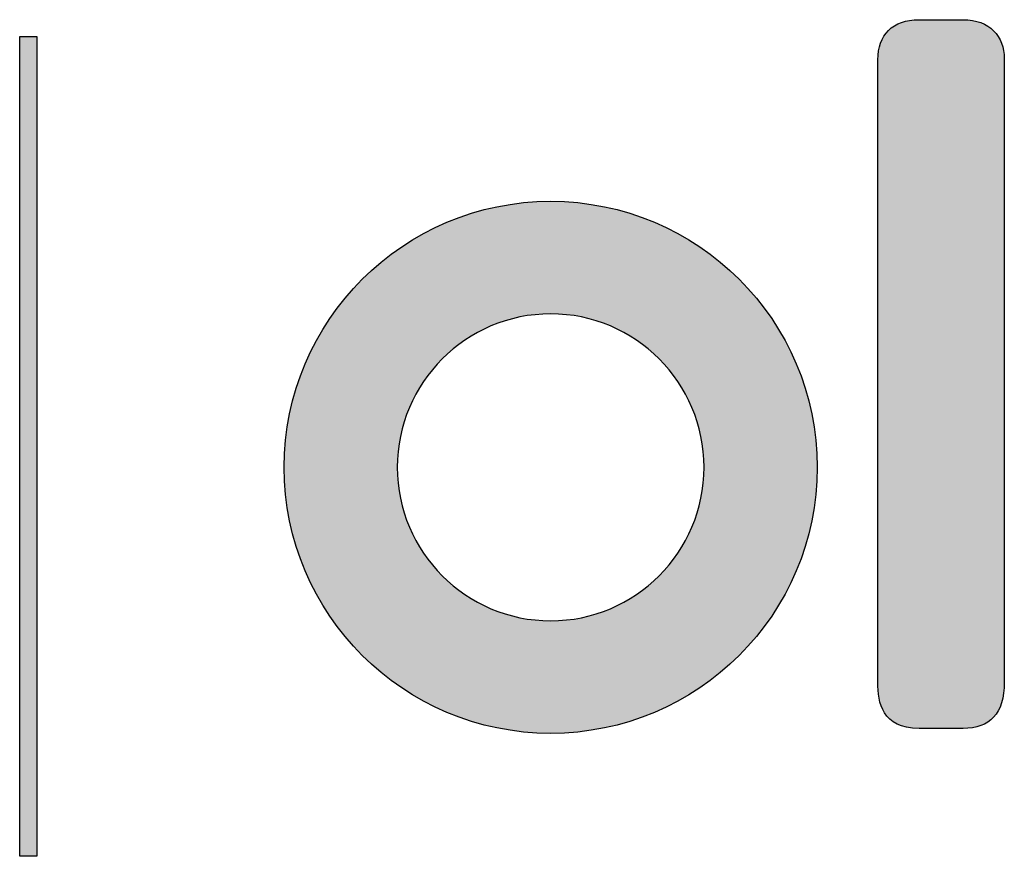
# Paper-space layout 'C6.0 DETAILS' of a CAD drawing. Header units: feet. Extents: x -24 to 101, y -3 to 30.
# Tile 17 of 29: x 39.641 to 40.083, y 15.825 to 16.2. Entities that reach past the tile are written whole.
import ezdxf

# ---------------------------------------------------------------- set-up
doc = ezdxf.new("R2010")
doc.units = ezdxf.units.FT
doc.header["$MEASUREMENT"] = 0
doc.layers.add('BDR-LOGO', color=135, linetype='Continuous')
doc.layers.add('G-TEXT-ST02', color=2, linetype='Continuous')
doc.layers.add('G-BRDR-LOGO-NPLT', color=7, linetype='Continuous', true_color=0x373a37, plot=False)
doc.layers.add('G-BRDR-LOGO-ST02', color=7, linetype='Continuous', true_color=0x373a37)

# ---------------------------------------------------------------- blocks, each defined once
blk = doc.blocks.new('A$C1309c7e8')
at = {"layer": 'G-BRDR-LOGO-ST02'}
h = blk.add_hatch(color=256, dxfattribs=at)
h.dxf.hatch_style = 1
edge = h.paths.add_edge_path()
edge.add_spline(control_points=[(0.84601, 0.01498), (0.84601, 0.01498), (0.80645, 0.01498), (0.80645, 0.01498), (0.78272, 0.01498), (0.76953, 0.00142), (0.76953, -0.02105), (0.76953, -0.02105), (0.76953, -0.57938), (0.76953, -0.57938), (0.76953, -0.59755), (0.77339, -0.62062), (0.80645, -0.62062), (0.80645, -0.62062), (0.84601, -0.62062), (0.84601, -0.62062), (0.86974, -0.62062), (0.88293, -0.60805), (0.88293, -0.57907), (0.88293, -0.57907), (0.88293, -0.01995), (0.88293, -0.01995), (0.88293, 0.00016), (0.86974, 0.01498), (0.84601, 0.01498)], knot_values=[0, 0, 0, 0, 1, 1, 1, 2, 2, 2, 3, 3, 3, 4, 4, 4, 5, 5, 5, 6, 6, 6, 7, 7, 7, 8, 8, 8, 8], degree=3, periodic=0)
h = blk.add_hatch(color=256, dxfattribs=at)
h.dxf.hatch_style = 1
h.paths.add_polyline_path([(0.01537, -0.73539), (0, -0.73539), (0, 0), (0.01537, 0)])
h = blk.add_hatch(color=256, dxfattribs=at)
h.dxf.hatch_style = 1
edge = h.paths.add_edge_path()
edge.add_spline(control_points=[(0.47616, -0.14789), (0.34417, -0.14789), (0.23717, -0.25473), (0.23717, -0.38651), (0.23717, -0.5183), (0.34417, -0.62514), (0.47616, -0.62514), (0.60815, -0.62514), (0.71515, -0.5183), (0.71515, -0.38651), (0.71515, -0.25473), (0.60815, -0.14789), (0.47616, -0.14789)], knot_values=[0, 0, 0, 0, 1, 1, 1, 2, 2, 2, 3, 3, 3, 4, 4, 4, 4], degree=3, periodic=0)
edge = h.paths.add_edge_path(flags=16)
edge.add_spline(control_points=[(0.47616, -0.52415), (0.40021, -0.52415), (0.33863, -0.46253), (0.33863, -0.38651), (0.33863, -0.3105), (0.40021, -0.24888), (0.47616, -0.24888), (0.55211, -0.24888), (0.61369, -0.3105), (0.61369, -0.38651), (0.61369, -0.46253), (0.55211, -0.52415), (0.47616, -0.52415)], knot_values=[0, 0, 0, 0, 1, 1, 1, 2, 2, 2, 3, 3, 3, 4, 4, 4, 4], degree=3, periodic=0)
at = {"layer": 'G-BRDR-LOGO-NPLT'}
blk.add_lwpolyline([(0.01537, -0.73539), (0, -0.73539), (0, 0), (0.01537, 0)], close=True, dxfattribs=at)
for points, knots in [([(0.84601, 0.01498), (0.84601, 0.01498), (0.80645, 0.01498), (0.80645, 0.01498), (0.78272, 0.01498), (0.76953, 0.00142), (0.76953, -0.02105), (0.76953, -0.02105), (0.76953, -0.57938), (0.76953, -0.57938), (0.76953, -0.59755), (0.77339, -0.62062), (0.80645, -0.62062), (0.80645, -0.62062), (0.84601, -0.62062), (0.84601, -0.62062), (0.86974, -0.62062), (0.88293, -0.60805), (0.88293, -0.57907), (0.88293, -0.57907), (0.88293, -0.01995), (0.88293, -0.01995), (0.88293, 0.00016), (0.86974, 0.01498), (0.84601, 0.01498)], [0, 0, 0, 0, 1, 1, 1, 2, 2, 2, 3, 3, 3, 4, 4, 4, 5, 5, 5, 6, 6, 6, 7, 7, 7, 8, 8, 8, 8]), ([(0.47616, -0.14789), (0.34417, -0.14789), (0.23717, -0.25473), (0.23717, -0.38651), (0.23717, -0.5183), (0.34417, -0.62514), (0.47616, -0.62514), (0.60815, -0.62514), (0.71515, -0.5183), (0.71515, -0.38651), (0.71515, -0.25473), (0.60815, -0.14789), (0.47616, -0.14789)], [0, 0, 0, 0, 1, 1, 1, 2, 2, 2, 3, 3, 3, 4, 4, 4, 4]), ([(0.47616, -0.52415), (0.40021, -0.52415), (0.33863, -0.46253), (0.33863, -0.38651), (0.33863, -0.3105), (0.40021, -0.24888), (0.47616, -0.24888), (0.55211, -0.24888), (0.61369, -0.3105), (0.61369, -0.38651), (0.61369, -0.46253), (0.55211, -0.52415), (0.47616, -0.52415)], [0, 0, 0, 0, 1, 1, 1, 2, 2, 2, 3, 3, 3, 4, 4, 4, 4])]:
    blk.add_open_spline(points, degree=3, knots=knots, dxfattribs=at)
blk = doc.blocks.new('C_TBLK-PACTOLA_02403811')
at = {"layer": 'BDR-LOGO', "xscale": 0.5, "yscale": 0.5, "zscale": 0.5}
blk.add_blockref('A$C1309c7e8', (39.64114, 16.19232), dxfattribs=at)

psp = doc.layouts.new('C6.0 DETAILS')

# ---------------------------------------------------------------- block references
at = {"layer": 'G-TEXT-ST02'}
psp.add_blockref('C_TBLK-PACTOLA_02403811', (0, 0), dxfattribs=at)

doc.saveas('drawing.dxf')
